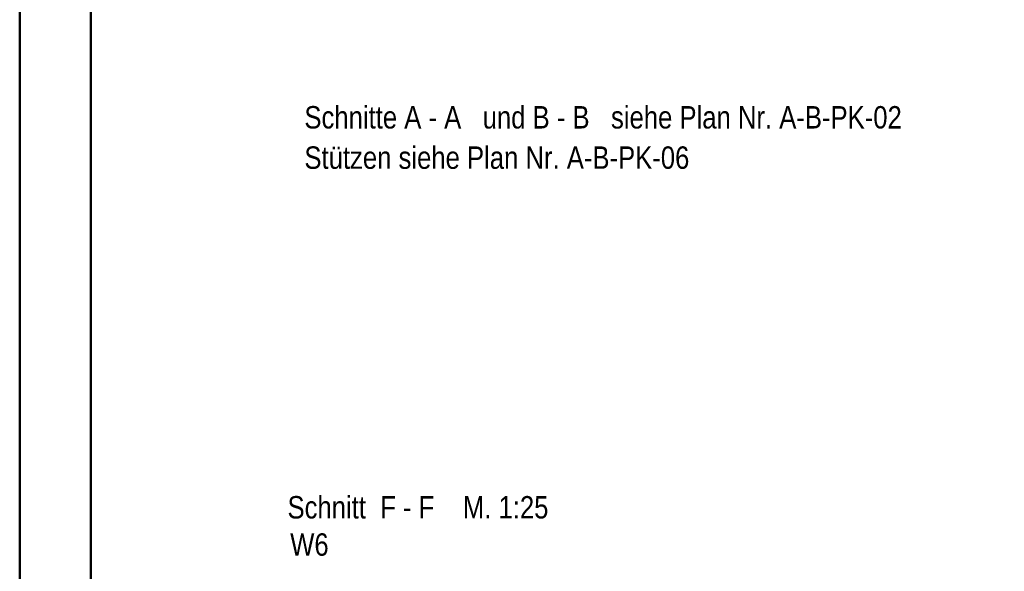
# Model space of a CAD drawing. Header units: millimetres. Extents: x 0 to 44.7, y 0 to 21.
# Tile 3 of 19: x 0 to 6.9, y 10.7 to 14.6. Entities that reach past the tile are written whole.
import ezdxf

# ---------------------------------------------------------------- set-up
doc = ezdxf.new("R2010")
doc.units = ezdxf.units.MM
doc.styles.add('Arial Narrow', font='ARIALN.TTF')

msp = doc.modelspace()

# ---------------------------------------------------------------- linework, layer by layer
at = {"color": 4, "linetype": 'Continuous', "lineweight": 50}
for p, q in [((0, 21.025), (0, 0)), ((0.5, 20.9), (0.5, 0.125))]:
    msp.add_line(p, q, dxfattribs=at)

# ---------------------------------------------------------------- texts
at = {"color": 1, "lineweight": 70, "style": 'Arial Narrow'}
for s, p in [('Schnitte A - A   und B - B   siehe Plan Nr. A-B-PK-02', (2.0024, 13.815991)), ('Stützen siehe Plan Nr. A-B-PK-06', (2.0024, 13.532491)), ('Schnitt  F - F    M. 1:25', (1.883512, 11.073671)), ('W6', (1.902377, 10.811731))]:
    msp.add_text(s, height=0.1575, dxfattribs=at).set_placement(p)

doc.saveas('drawing.dxf')
